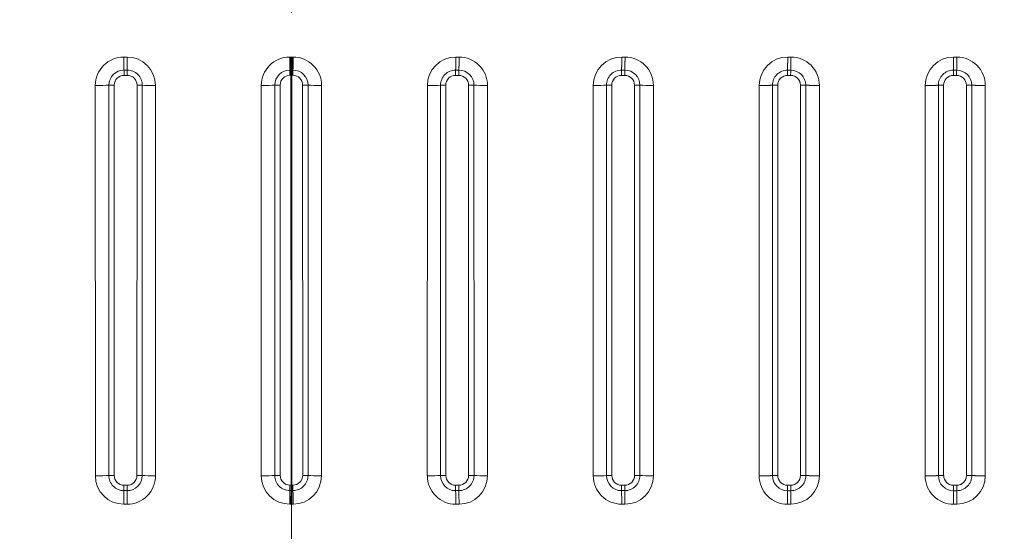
# Model space of a CAD drawing. Extents: x 80 to 315, y 22 to 274.
# Tile 3 of 6: x 198 to 259, y 103 to 134. Entities that reach past the tile are written whole.
import ezdxf
from ezdxf.enums import TextEntityAlignment as Align

# ---------------------------------------------------------------- set-up
doc = ezdxf.new("R2010")
doc.units = 0
doc.linetypes.add('DASHDOT', pattern=[18.5, 12, -3, 0.5, -3])
doc.layers.get('0').update_dxf_attribs({"lineweight": 13})
doc.styles.get("Standard").update_dxf_attribs({"font": 'isocp.shx'})
doc.dimstyles.get("Standard").update_dxf_attribs({"dimtxt": 2.5, "dimasz": 2.5, "dimexe": 1.25, "dimexo": 0.625, "dimtad": 1, "dimcen": 2.5, "dimadec": 0, "dimazin": 0, "dimtfac": 1, "dimtmove": 0, "dimatfit": 0, "dimfxl": 0, "dimarcsym": 0})

# ---------------------------------------------------------------- blocks, each defined once
blk = doc.blocks.new('*D')
at = {"color": 7, "lineweight": 13}
for p, q in [((113.798, 241.707), (83.275, 241.707)), ((85.275, 220.935), (85.275, 241.707)), ((113.51, 232.707), (83.275, 232.707)), ((113.51, 179.745), (86.537, 179.745)), ((88.537, 39.716), (88.537, 179.745)), ((212.725, 179.745), (105.563, 179.745)), ((107.563, 149.83), (107.563, 179.745)), ((183.481, 159.888), (223.768, 146.919)), ((197.873, 149.83), (105.563, 149.83)), ((113.51, 39.716), (86.537, 39.716)), ((114.711, 24.19), (314.74, 24.19))]:
    blk.add_line(p, q, dxfattribs=at)
at = {"color": 7, "lineweight": 13, "ltscale": 0.408137}
for p, q in [((114.711, 38.515), (114.711, 22.19)), ((314.74, 38.515), (314.74, 22.19))]:
    blk.add_line(p, q, dxfattribs=at)
at = {"color": 7, "lineweight": 13}
for points in [[(85.793, 239.776), (85.275, 241.707), (84.758, 239.776)], [(84.758, 234.639), (85.275, 232.707), (85.793, 234.639)], [(89.055, 177.813), (88.537, 179.745), (88.019, 177.813)], [(108.08, 177.813), (107.563, 179.745), (107.045, 177.813)], [(207.68, 152.642), (205.682, 152.741), (207.363, 151.657)], [(107.045, 151.762), (107.563, 149.83), (108.08, 151.762)], [(221.771, 147.018), (223.768, 146.919), (222.088, 148.004)], [(88.019, 41.648), (88.537, 39.716), (89.055, 41.648)], [(116.643, 24.708), (114.711, 24.19), (116.643, 23.672)], [(312.808, 23.672), (314.74, 24.19), (312.808, 24.708)]]:
    blk.add_lwpolyline(points, dxfattribs=at)
for s, rotation, p, p2 in [('45', 90, (83.275, 220.935), (83.275, 227.707)), ('150', 90, (105.563, 159.533), (105.563, 170.041)), ('%%c', 342.15644, (184.094, 161.792), (186.537, 161.005)), ('90', 342.15644, (187.489, 160.699), (193.936, 158.624)), ('700', 90, (86.537, 104.476), (86.537, 114.984))]:
    blk.add_text(s, height=3.5, rotation=rotation, dxfattribs=at).set_placement(p, p2, align=Align.FIT)
blk.add_text('1000', height=3.5, dxfattribs=at).set_placement((207.603, 26.19), (221.847, 26.19), align=Align.FIT)
blk = doc.blocks.new('BLOCK6')
at = {"color": 7, "lineweight": 13, "ltscale": 0.025}
for p, q in [((-51.53, -90.04), (-50.53, -90.04)), ((51.53, -90.04), (50.53, -90.04)), ((102.53, -90.04), (101.53, -90.04)), ((153.53, -90.03), (152.53, -90.03)), ((204.53, -90.03), (203.53, -90.03)), ((-51.47, -94.06), (-50.47, -94.06)), ((-50.45, -95.67), (-51.45, -95.67)), ((50.45, -95.67), (51.45, -95.67)), ((51.47, -94.06), (50.47, -94.06)), ((101.45, -95.67), (102.45, -95.67)), ((102.47, -94.06), (101.47, -94.06)), ((152.45, -95.68), (153.45, -95.68)), ((153.47, -94.07), (152.47, -94.07)), ((203.45, -95.69), (204.45, -95.69)), ((204.47, -94.07), (203.47, -94.07)), ((-51.48, -223.34), (-50.48, -223.34)), ((-50.46, -221.67), (-51.46, -221.67)), ((50.46, -221.67), (51.46, -221.67)), ((51.48, -223.34), (50.48, -223.34)), ((101.46, -221.67), (102.46, -221.67)), ((102.48, -223.34), (101.48, -223.34)), ((152.46, -221.68), (153.46, -221.68)), ((153.48, -223.35), (152.48, -223.35)), ((203.46, -221.69), (204.46, -221.69)), ((204.48, -223.35), (203.48, -223.35)), ((-51.51, -227.52), (-50.51, -227.52)), ((51.51, -227.52), (50.51, -227.52)), ((102.51, -227.52), (101.51, -227.52)), ((153.51, -227.51), (152.51, -227.51)), ((204.51, -227.51), (203.51, -227.51))]:
    blk.add_line(p, q, dxfattribs=at)
at = {"color": 7, "lineweight": 13, "ltscale": 0.007886}
for p, q in [((-0.53, -90.04), (-0.22, -90.04)), ((0.53, -90.04), (0.22, -90.04)), ((-0.47, -94.06), (-0.16, -94.06)), ((-0.13, -95.66), (-0.45, -95.66)), ((0.13, -95.66), (0.45, -95.66)), ((0.47, -94.06), (0.16, -94.06))]:
    blk.add_line(p, q, dxfattribs=at)
at = {"color": 7, "lineweight": 13, "ltscale": 0.002132}
for p, q in [((-0.22, -90.04), (-0.13, -90.04)), ((0.22, -90.04), (0.13, -90.04))]:
    blk.add_line(p, q, dxfattribs=at)
at = {"color": 7, "lineweight": 13, "ltscale": 0.003342}
for q in [(-0.13, -90.04), (0.13, -90.04)]:
    blk.add_line((0, -90.04), q, dxfattribs=at)
at = {"color": 7, "lineweight": 13, "ltscale": 0.003905}
for p in [(-0.16, -94.06), (0.16, -94.06)]:
    blk.add_line(p, (0, -94.06), dxfattribs=at)
at = {"color": 7, "lineweight": 13, "ltscale": 0.003296}
for q in [(-0.13, -95.66), (0.13, -95.66)]:
    blk.add_line((0, -95.66), q, dxfattribs=at)
at = {"color": 7, "lineweight": 13}
for p, q in [((-0.09, -221.66), (-0.13, -95.66)), ((0.09, -221.66), (0.13, -95.66)), ((-60.26, -218.77), (-60.27, -98.77)), ((-56.12, -218.7), (-56.11, -98.7)), ((-54.45, -98.67), (-54.46, -218.67)), ((-47.45, -98.67), (-47.46, -218.67)), ((-45.84, -218.7), (-45.83, -98.7)), ((-41.77, -218.79), (-41.78, -98.79)), ((-9.26, -218.78), (-9.27, -98.77)), ((-5.12, -218.69), (-5.11, -98.69)), ((-3.45, -98.66), (-3.46, -218.66)), ((3.45, -98.66), (3.46, -218.66)), ((5.12, -218.69), (5.11, -98.69)), ((9.26, -218.78), (9.27, -98.77)), ((41.77, -218.79), (41.78, -98.79)), ((45.84, -218.7), (45.83, -98.7)), ((47.45, -98.67), (47.46, -218.67)), ((54.45, -98.67), (54.46, -218.67)), ((56.12, -218.7), (56.11, -98.7)), ((60.26, -218.77), (60.27, -98.77)), ((92.78, -136.33), (92.78, -98.78)), ((96.83, -136.25), (96.83, -98.7)), ((98.45, -98.67), (98.45, -136.22)), ((105.45, -98.67), (105.46, -150.59)), ((107.12, -150.62), (107.11, -98.7)), ((111.27, -150.69), (111.27, -98.77)), ((143.78, -202.95), (143.78, -98.78)), ((147.84, -202.88), (147.83, -98.71)), ((149.45, -98.68), (149.46, -202.85)), ((156.45, -98.68), (156.46, -217.23)), ((158.12, -217.25), (158.11, -98.71)), ((162.26, -217.31), (162.27, -98.77)), ((194.77, -218.77), (194.78, -98.78)), ((198.84, -218.71), (198.83, -98.71)), ((200.45, -98.69), (200.46, -218.69)), ((207.45, -98.69), (207.46, -218.69)), ((209.12, -218.71), (209.11, -98.71)), ((213.26, -218.76), (213.27, -98.76)), ((92.77, -218.78), (92.78, -136.33)), ((96.84, -218.7), (96.83, -136.25)), ((98.45, -136.22), (98.46, -218.67)), ((105.46, -150.59), (105.46, -218.67)), ((107.12, -218.7), (107.12, -150.62)), ((111.26, -218.77), (111.27, -150.69))]:
    blk.add_line(p, q, dxfattribs=at)
at = {"color": 7, "lineweight": 13, "ltscale": 0.395658}
blk.add_line((143.77, -218.78), (143.78, -202.95), dxfattribs=at)
at = {"color": 7, "lineweight": 13, "ltscale": 0.395662}
blk.add_line((147.84, -218.71), (147.84, -202.88), dxfattribs=at)
at = {"color": 7, "lineweight": 13, "ltscale": 0.395663}
blk.add_line((149.46, -202.85), (149.46, -218.68), dxfattribs=at)
at = {"color": 7, "lineweight": 13, "ltscale": 0.03639}
for p, q in [((156.46, -217.23), (156.46, -218.68)), ((158.12, -218.71), (158.12, -217.25)), ((162.26, -218.77), (162.26, -217.31))]:
    blk.add_line(p, q, dxfattribs=at)
at = {"color": 7, "lineweight": 13, "ltscale": 0.009299}
for p, q in [((-0.48, -223.34), (-0.11, -223.34)), ((-0.09, -221.66), (-0.46, -221.66)), ((0.09, -221.66), (0.46, -221.66)), ((0.48, -223.34), (0.11, -223.34)), ((-0.51, -227.52), (-0.14, -227.52)), ((0.51, -227.52), (0.14, -227.52))]:
    blk.add_line(p, q, dxfattribs=at)
at = {"color": 7, "lineweight": 13, "ltscale": 0.002648}
for q in [(-0.11, -223.34), (0.11, -223.34)]:
    blk.add_line((0, -223.34), q, dxfattribs=at)
at = {"color": 7, "lineweight": 13, "ltscale": 0.002287}
for p in [(-0.09, -221.66), (0.09, -221.66)]:
    blk.add_line(p, (0, -221.66), dxfattribs=at)
at = {"color": 7, "lineweight": 13, "ltscale": 0.001264}
for p, q in [((-0.09, -227.52), (-0.14, -227.52)), ((0.09, -227.52), (0.14, -227.52))]:
    blk.add_line(p, q, dxfattribs=at)
at = {"color": 7, "lineweight": 13, "ltscale": 0.002241}
for q in [(-0.09, -227.52), (0.09, -227.52)]:
    blk.add_line((0, -227.52), q, dxfattribs=at)
at = {"color": 7, "lineweight": 13}
for centre, radius, start, end in [((-51.54, -98.77), 8.73, 89.9771, 180.0079), ((-50.54, -98.79), 8.75, 0.0257, 89.9895), ((-0.54, -98.77), 8.73, 89.9739, 180.0026), ((0.54, -98.77), 8.73, 359.9974, 90.0261), ((50.54, -98.79), 8.75, 90.0105, 179.9743), ((51.54, -98.77), 8.73, 359.9921, 90.0229), ((101.53, -98.79), 8.75, 90.0115, 179.9777), ((102.54, -98.77), 8.73, 359.9894, 90.02), ((152.53, -98.78), 8.75, 90.013, 179.981), ((153.54, -98.76), 8.73, 359.9881, 90.0172), ((203.53, -98.78), 8.75, 90.0144, 179.9839), ((204.53, -98.76), 8.73, 359.9871, 90.0144), ((-51.47, -98.7), 4.64, 90.0021, 179.9891), ((-51.45, -98.67), 3, 90.0107, 179.9886), ((-98.39, -95.53), 46.95, 359.8301, 1.7929), ((-50.47, -98.7), 4.64, 359.9994, 90.0094), ((-97.38, -95.53), 46.94, 359.8298, 1.793), ((-50.45, -98.67), 3, 359.9893, 90.0109), ((-0.47, -98.69), 4.64, 90.0002, 179.9876), ((-0.45, -98.66), 3, 90.0106, 179.9881), ((-46.79, -95.52), 46.35, 359.8312, 1.8156), ((-46.48, -95.52), 46.34, 359.8312, 1.8157), ((46.48, -95.52), 46.34, 178.1843, 180.1688), ((46.79, -95.52), 46.35, 178.1844, 180.1688), ((0.45, -98.66), 3, 0.0119, 89.9894), ((0.47, -98.69), 4.64, 0.0124, 89.9998), ((50.47, -98.7), 4.64, 89.9906, 180.0006), ((50.45, -98.67), 3, 89.9891, 180.0107), ((97.38, -95.53), 46.94, 178.207, 180.1702), ((98.39, -95.53), 46.95, 178.2071, 180.1699), ((51.45, -98.67), 3, 0.0114, 89.9893), ((51.47, -98.7), 4.64, 0.0109, 89.9979), ((101.47, -98.7), 4.64, 89.9912, 180.0027), ((101.45, -98.67), 3, 89.989, 180.0108), ((148.88, -95.53), 47.43, 178.2249, 180.1714), ((149.89, -95.53), 47.44, 178.2252, 180.1714), ((102.45, -98.67), 3, 0.0113, 89.9889), ((102.47, -98.7), 4.64, 0.0095, 89.9959), ((152.47, -98.71), 4.64, 89.9918, 180.005), ((152.45, -98.68), 3, 89.9888, 180.0113), ((200.21, -95.54), 47.76, 178.2369, 180.1737), ((201.24, -95.54), 47.8, 178.2386, 180.1739), ((153.45, -98.68), 3, 0.0112, 89.9887), ((153.47, -98.71), 4.64, 0.0086, 89.9941), ((203.47, -98.71), 4.64, 89.9928, 180.0066), ((203.45, -98.69), 3, 89.9891, 180.0113), ((251.39, -95.54), 47.94, 178.2437, 180.1769), ((252.39, -95.54), 47.94, 178.2436, 180.1768), ((204.45, -98.69), 3, 0.0112, 89.9888), ((204.47, -98.71), 4.64, 0.0079, 89.9926), ((-54.65, -135.22), 36.55, 89.6904, 92.2982), ((-47.3, -131.9), 33.23, 87.4651, 90.2566), ((-3.65, -132.23), 33.57, 89.6627, 92.502), ((3.65, -132.23), 33.57, 87.498, 90.3373), ((47.3, -131.9), 33.23, 89.7434, 92.5349), ((54.65, -135.22), 36.55, 87.7018, 90.3096), ((98.3, -135.19), 36.52, 89.7662, 92.3066), ((105.65, -138.88), 40.21, 87.9111, 90.2813), ((149.3, -139.25), 40.57, 89.7895, 92.0757), ((156.65, -143.43), 44.74, 88.1231, 90.2528), ((200.3, -144.31), 45.63, 89.8129, 91.8457), ((207.65, -149.11), 50.42, 88.3344, 90.2245), ((-51.51, -218.77), 8.75, 180.0237, 269.9987), ((-54.65, -254.77), 36.11, 89.6994, 92.3288), ((-51.48, -218.7), 4.64, 179.9987, 270.0145), ((-51.46, -218.67), 3, 179.9897, 270.0112), ((-50.51, -218.79), 8.73, 269.9757, 0.0024), ((-50.48, -218.7), 4.64, 270.001, 359.9854), ((-50.46, -218.67), 3, 270.0105, 359.9887), ((-47.31, -252.34), 33.67, 87.4979, 90.265), ((-0.51, -218.77), 8.75, 180.0267, 270.0006), ((-3.65, -251.84), 33.18, 89.6723, 92.534), ((-0.48, -218.69), 4.64, 180.0007, 270.0155), ((-0.46, -218.66), 3, 179.99, 270.0112), ((0.46, -218.66), 3, 269.9888, 0.01), ((0.48, -218.69), 4.64, 269.9845, 359.9993), ((0.51, -218.77), 8.75, 269.9994, 359.9733), ((3.65, -251.84), 33.18, 87.466, 90.3277), ((50.51, -218.79), 8.73, 179.9976, 270.0243), ((47.31, -252.34), 33.67, 89.735, 92.5021), ((50.48, -218.7), 4.64, 180.0146, 269.999), ((50.46, -218.67), 3, 180.0113, 269.9895), ((51.46, -218.67), 3, 269.9888, 0.0103), ((51.48, -218.7), 4.64, 269.9855, 0.0013), ((51.51, -218.77), 8.75, 270.0013, 359.9763), ((54.65, -254.77), 36.11, 87.6712, 90.3006), ((101.51, -218.78), 8.73, 179.9968, 270.0218), ((98.31, -255.68), 37, 89.7586, 92.2767), ((101.48, -218.7), 4.64, 180.0136, 269.997), ((101.47, -218.67), 3, 180.0113, 269.9891), ((102.47, -218.67), 3, 269.9886, 0.0112), ((102.48, -218.7), 4.64, 269.9863, 0.0038), ((102.51, -218.77), 8.75, 270.0044, 359.9792), ((105.65, -258.38), 39.71, 87.8824, 90.273), ((152.51, -218.78), 8.74, 179.9952, 270.0194), ((149.31, -259.79), 41.11, 89.7826, 92.0492), ((152.48, -218.71), 4.64, 180.0122, 269.9954), ((152.47, -218.68), 3, 180.0109, 269.989), ((153.47, -218.68), 3, 269.9889, 0.0113), ((153.48, -218.71), 4.64, 269.9875, 0.0054), ((153.51, -218.76), 8.75, 270.0049, 359.9816), ((156.65, -262.86), 44.17, 88.0968, 90.2454), ((203.51, -218.78), 8.74, 179.9923, 270.0167), ((200.31, -264.89), 46.21, 89.807, 91.8232), ((203.48, -218.71), 4.64, 180.0115, 269.9937), ((203.47, -218.69), 3, 180.0112, 269.9885), ((204.47, -218.69), 3, 269.9892, 0.0114), ((204.48, -218.71), 4.64, 269.9888, 0.0068), ((204.51, -218.76), 8.75, 270.006, 359.9839), ((207.65, -268.46), 49.77, 88.3109, 90.2181), ((146.66, -226.94), 198.17, 178.9588, 180.1677), ((-129.08, -221.88), 77.61, 358.9203, 0.1549), ((147.59, -226.94), 198.1, 178.9585, 180.1678), ((-128.05, -221.88), 77.59, 358.9199, 0.155), ((193.73, -226.94), 194.24, 178.9377, 180.173), ((-76.63, -221.87), 76.16, 358.9004, 0.1605), ((194.07, -226.94), 194.21, 178.9376, 180.173), ((-76.24, -221.87), 76.15, 358.9003, 0.1606), ((76.24, -221.87), 76.15, 179.8394, 181.0997), ((-194.07, -226.94), 194.21, 359.827, 1.0624), ((76.63, -221.87), 76.16, 179.8395, 181.0996), ((-193.73, -226.94), 194.24, 359.827, 1.0623), ((128.05, -221.88), 77.59, 179.845, 181.0801), ((-147.59, -226.94), 198.1, 359.8322, 1.0415), ((129.08, -221.88), 77.61, 179.8451, 181.0797), ((-146.66, -226.94), 198.17, 359.8323, 1.0412), ((179.89, -221.88), 78.42, 179.8493, 181.0693), ((-98.88, -226.95), 200.39, 359.8364, 1.0299), ((180.89, -221.88), 78.43, 179.8497, 181.0695), ((-97.9, -226.95), 200.41, 359.8364, 1.0298), ((230.76, -221.88), 78.29, 179.8517, 181.0716), ((-47.6, -226.95), 200.11, 359.8387, 1.032), ((231.75, -221.88), 78.28, 179.8517, 181.0718), ((-46.56, -226.95), 200.08, 359.8387, 1.0321), ((280.63, -221.89), 77.17, 179.8522, 181.0879), ((6.36, -226.96), 197.15, 359.839, 1.0481), ((281.6, -221.89), 77.13, 179.8522, 181.0883), ((7.44, -226.96), 197.07, 359.8394, 1.049)]:
    blk.add_arc(centre, radius, start, end, dxfattribs=at)
for centre, major_axis, ratio, start_param, end_param in [((0, -89.84), (-0.09, 5), 0.027468, 1.611201, 2.574182), ((0, -89.84), (0.09, 5), 0.027468, 3.709003, 4.671984), ((-60.14, -98.59), (5, 0), 0.036966, 4.686436, 5.648979), ((-41.65, -98.6), (5, 0), 0.038186, 3.723837, 4.686378), ((-9.14, -98.57), (5, 0), 0.040303, 4.686258, 5.648798), ((9.14, -98.57), (5, 0), 0.040303, 3.77598, 4.73852), ((41.65, -98.6), (5, 0), 0.038186, 4.738399, 5.700941), ((60.14, -98.59), (5, 0), 0.036966, 3.775799, 4.738341), ((92.65, -98.61), (5, 0), 0.034795, 4.738265, 5.700812), ((111.14, -98.6), (5, 0), 0.033552, 3.775692, 4.73824), ((-60.17, -218.59), (5, 0), 0.036971, 4.694395, 5.656927), ((-41.68, -218.59), (5, 0), 0.038189, 3.731735, 4.694264), ((-9.17, -218.58), (5, 0), 0.040302, 4.693993, 5.656519), ((9.17, -218.58), (5, 0), 0.040302, 3.768259, 4.730785), ((41.68, -218.59), (5, 0), 0.038189, 4.730514, 5.693043), ((60.17, -218.59), (5, 0), 0.036971, 3.767851, 4.730383), ((92.69, -218.61), (5, 0), 0.034804, 4.73021, 5.69275), ((111.17, -218.6), (5, 0), 0.033562, 3.767607, 4.730151), ((0, -227.32), (-0.07, -5), 0.017399, 3.790763, 4.753513), ((0, -227.32), (0.07, -5), 0.017399, 1.529673, 2.492423)]:
    blk.add_ellipse(centre, major_axis=major_axis, ratio=ratio, start_param=start_param, end_param=end_param, dxfattribs=at)
for points in [[(-51.53, -90.04), (-51.53, -90.93), (-51.53, -91.82), (-51.51, -92.68), (-51.5, -93.47), (-51.47, -94.06)], [(-50.53, -90.04), (-50.53, -90.93), (-50.53, -91.82), (-50.51, -92.68), (-50.5, -93.47), (-50.47, -94.06)], [(-0.53, -90.04), (-0.53, -90.93), (-0.53, -91.82), (-0.51, -92.68), (-0.5, -93.47), (-0.47, -94.06)], [(-0.22, -90.04), (-0.22, -90.93), (-0.21, -91.82), (-0.2, -92.68), (-0.18, -93.47), (-0.16, -94.06)], [(0.22, -90.04), (0.22, -90.93), (0.21, -91.82), (0.2, -92.68), (0.18, -93.47), (0.16, -94.06)], [(0.53, -90.04), (0.53, -90.93), (0.53, -91.82), (0.51, -92.68), (0.5, -93.47), (0.47, -94.06)], [(50.53, -90.04), (50.53, -90.93), (50.53, -91.82), (50.51, -92.68), (50.5, -93.47), (50.47, -94.06)], [(51.53, -90.04), (51.53, -90.93), (51.53, -91.82), (51.51, -92.68), (51.5, -93.47), (51.47, -94.06)], [(101.53, -90.04), (101.53, -90.93), (101.53, -91.81), (101.51, -92.67), (101.5, -93.47), (101.47, -94.06)], [(102.53, -90.04), (102.53, -90.93), (102.53, -91.81), (102.51, -92.67), (102.5, -93.47), (102.47, -94.06)], [(152.53, -90.03), (152.53, -90.92), (152.53, -91.81), (152.51, -92.67), (152.5, -93.47), (152.47, -94.07)], [(153.53, -90.03), (153.53, -90.92), (153.53, -91.81), (153.51, -92.67), (153.5, -93.47), (153.47, -94.07)], [(203.53, -90.03), (203.53, -90.92), (203.53, -91.81), (203.51, -92.67), (203.5, -93.47), (203.47, -94.07)], [(204.53, -90.03), (204.53, -90.92), (204.53, -91.81), (204.51, -92.67), (204.5, -93.47), (204.47, -94.07)], [(143.78, -98.78), (144.68, -98.78), (145.57, -98.77), (146.43, -98.76), (147.23, -98.74), (147.83, -98.71)], [(162.27, -98.77), (161.37, -98.77), (160.46, -98.76), (159.58, -98.75), (158.76, -98.73), (158.11, -98.71)], [(194.78, -98.78), (195.68, -98.77), (196.57, -98.77), (197.43, -98.76), (198.23, -98.74), (198.83, -98.71)], [(213.27, -98.76), (212.37, -98.76), (211.46, -98.76), (210.58, -98.75), (209.76, -98.73), (209.11, -98.71)], [(143.77, -218.78), (144.67, -218.78), (145.56, -218.77), (146.43, -218.76), (147.23, -218.74), (147.84, -218.71)], [(162.26, -218.77), (161.36, -218.77), (160.46, -218.76), (159.58, -218.75), (158.76, -218.73), (158.12, -218.71)], [(194.77, -218.77), (195.67, -218.77), (196.56, -218.77), (197.43, -218.76), (198.23, -218.74), (198.84, -218.71)], [(213.26, -218.76), (212.36, -218.77), (211.46, -218.76), (210.58, -218.75), (209.76, -218.73), (209.12, -218.71)]]:
    blk.add_open_spline(points, degree=5, dxfattribs=at)

msp = doc.modelspace()

# ---------------------------------------------------------------- linework, layer by layer
at = {"color": 7, "linetype": 'DASHDOT', "lineweight": 13}
msp.add_line((214.7253, 187.0628), (214.7253, 31.9837), dxfattribs=at)

# ---------------------------------------------------------------- block references
at = {"lineweight": 0, "xscale": 0.2, "yscale": 0.2, "zscale": 0.2}
msp.add_blockref('BLOCK6', (214.7253, 149.8302), dxfattribs=at)

# ---------------------------------------------------------------- dimensions: what is measured, and where the dimension line sits
at = {"color": 0, "lineweight": 0}
for base, p1, p2, angle, middle, dimtype in [((107.5625, 179.7445), (199.8731, 149.8302), (214.7253, 179.7445), 89.999523, (107.5625, 164.7874), 160), ((88.537, 179.7445), (115.5105, 39.7159), (115.5105, 179.7445), 90, (88.537, 109.7302), 161), ((114.711, 24.19), (314.7395, 40.5155), (114.711, 40.5155), 180, (214.7253, 24.19), 161), ((85.2752, 232.7075), (115.7978, 241.7075), (115.5105, 232.7075), 269.998569, (85.2752, 224.3215), 160)]:
    dim = msp.add_linear_dim(base=base, p1=p1, p2=p2, angle=angle, dimstyle='Standard', override={"dimlfac": 5}, dxfattribs=at)
    dim.commit()
    dim.dimension.update_dxf_attribs({"geometry": '*D', "text_midpoint": middle, "dimtype": dimtype})
dim = msp.add_diameter_dim_2p(p1=(223.7683, 146.9192), p2=(205.6822, 152.7412), text='%%c90', dimstyle='Standard', override={"dimlfac": 5}, dxfattribs=at)
dim.commit()
dim.dimension.update_dxf_attribs({"geometry": '*D', "text_midpoint": (188.402, 158.3038), "dimtype": 163})

doc.saveas('drawing.dxf')
